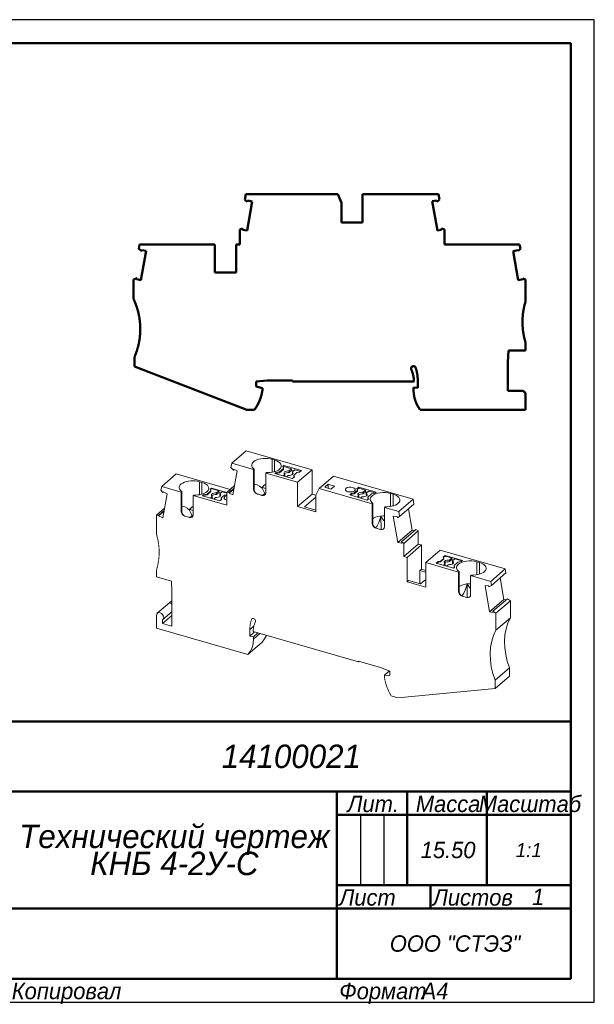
# Model space of a CAD drawing. Header units: millimetres. Extents: x 0 to 297, y 0 to 210.
# Tile 2 of 2: x 174 to 297, y 0 to 210. Entities that reach past the tile are written whole.
import ezdxf

# ---------------------------------------------------------------- set-up
doc = ezdxf.new("R2010")
doc.units = ezdxf.units.MM

# ---------------------------------------------------------------- blocks, each defined once
blk = doc.blocks.new('_FR1Страница_1')
at = {"color": 7, "lineweight": 25, "flags": 128}
for points in [[(297, 210), (0, 210)], [(297, 0), (297, 210)], [(247, 40), (247, 25)], [(252, 40), (252, 25)], [(242, 20), (292, 20)], [(0, 0), (297, 0)]]:
    blk.add_lwpolyline(points, dxfattribs=at)
at = {"color": 7, "lineweight": 50, "flags": 128}
for points in [[(20, 205), (292, 205)], [(292, 205), (292, 5)], [(107, 60), (292, 60)], [(172, 45), (292, 45)], [(242, 45), (242, 5)], [(257, 45), (257, 25)], [(274, 45), (274, 25)], [(242, 40), (292, 40)], [(242, 25), (292, 25)], [(262, 25), (262, 20)], [(172, 20), (292, 20)], [(292, 5), (20, 5)]]:
    blk.add_lwpolyline(points, dxfattribs=at)
at = {"color": 7}
for s, insert, char_height, width, attachment_point in [('\\pl0.5;{\\fT-FLEX Type A|b0|i1;\\l14100021 \\P}', (232, 52.5), 5, 122.5, 5), ('\\pl0.5;{\\fT-FLEX Type A|b0|i1;\\lМасштаб\\P}', (283, 44.125), 3.5, 19.75, 2), ('\\pl0.5;{\\fT-FLEX Type A|b0|i1;\\lЛит.\\P}', (249.5, 44.125), 3.5, 16.75, 2), ('\\pl0.5;{\\fT-FLEX Type A|b0|i1;\\lМасса\\P}', (265.5, 44.125), 3.5, 18.75, 2), ('\\pl0.5;{\\fT-FLEX Type A|b0|i1;\\l15.50\\P}', (265.5, 32.5), 3.5, 18.75, 5), ('{\\fT-FLEX Type A|b0|i1;\\l1:1\\P}', (283, 32.5), 3, 19.5, 5), ('\\pl0.5;{\\fT-FLEX Type A|b0|i1;\\l\\P}', (244.5, 32.5), 3.5, 6.75, 5), ('\\pl0.5;{\\fT-FLEX Type A|b0|i1;\\l\\P}', (249.5, 32.5), 3.5, 6.75, 5), ('\\pl0.5;{\\fT-FLEX Type A|b0|i1;\\l\\P}', (254.5, 32.5), 3.5, 6.75, 5), ('\\pl0.5;{\\fT-FLEX Type A|b0|i1;\\l\\H0.857143x;\\P}', (283, 32.5), 3.5, 19.75, 5), ('\\pl0.5;{\\fT-FLEX Type A|b0|i1;\\lЛист\\P}', (242, 24.125), 3.5, 11.75, 1), ('\\pl0.5;{\\fT-FLEX Type A|b0|i1;\\l\\H0.857143x;\\P}', (257, 24.125), 3.5, 11.75, 2), ('\\pl0.5;{\\fT-FLEX Type A|b0|i1;\\lЛистов\\P}', (262, 24.125), 3.5, 17.75, 1), ('{\\fT-FLEX Type A|b0|i1;\\l1\\P}', (285, 22.5), 3.5, 15.75, 5), ('\\pl0.5;{\\fT-FLEX Type A|b0|i1;\\l\\H0.857143x;\\P}', (285, 24.125), 3.5, 15.75, 2), ('{\\fT-FLEX Type A|b0|i1;\\l\\P}', (257, 22.5), 3.5, 11.75, 5), ('{\\fT-FLEX Type A|b0|i1;\\l}', (207, 20), 3, 71.5, 5), ('\\pl0.5;{\\fT-FLEX Type A|b0|i1;\\lООО "СТЭЗ"\\P}', (267, 12.5), 3.5, 51.75, 5), ('\\pl0.6;{\\fT-FLEX Type A|b0|i1;\\l \\P}', (207, 12.5), 3.5, 71.75, 5), ('\\pl0.5;{\\fT-FLEX Type A|b0|i1;\\lКопировал\\P}', (172, 4.125), 3.5, 23.566, 1), ('\\pl0.5;{\\fT-FLEX Type A|b0|i1;\\l\\P}', (193.816, 4.125), 3.5, 40.967, 1), ('\\pl0.5;{\\fT-FLEX Type A|b0|i1;\\lФормат\\P}', (242, 4.125), 3.5, 18.675, 1), ('\\pl0.5;{\\fT-FLEX Type A|b0|i1;\\l\\P}', (258.925, 4.125), 3.5, 9.825, 1), ('{\\fT-FLEX Type A|b0|i1;\\lA4\\P}', (262.962, 4.125), 3.5, 9.825, 2)]:
    blk.add_mtext(s, dxfattribs=dict(at, insert=insert, char_height=char_height, width=width, attachment_point=attachment_point))
at = {"color": 7, "insert": (207, 32.5), "char_height": 5, "width": 72.5, "attachment_point": 5, "line_spacing_factor": 0.692771}
blk.add_mtext('\\pl0.5;{\\fT-FLEX Type A|b0|i1;\\lТехнический чертеж\\PКНБ 4-2У-С\\P}', dxfattribs=at)
blk = doc.blocks.new('Страница_1')
at = {"color": 7, "lineweight": 50, "flags": 128}
for points in [[(222.319, 171.498), (222.528, 172.68)], [(222.528, 172.68), (242.197, 172.68)], [(242.197, 172.68), (242.979, 170.83)], [(247.479, 166.68), (247.479, 172.68)], [(247.479, 172.68), (263.724, 172.68)], [(263.724, 172.68), (263.92, 171.566)], [(222.831, 171.068), (222.319, 171.498)], [(222.786, 164.93), (223.884, 171.159)], [(222.878, 171.336), (222.831, 171.068)], [(223.884, 171.159), (222.878, 171.336)], [(242.979, 170.83), (242.979, 166.68)], [(263.28, 171.336), (262.371, 171.176)], [(262.371, 171.176), (263.47, 164.947)], [(263.327, 171.068), (263.28, 171.336)], [(263.92, 171.566), (263.327, 171.068)], [(242.979, 166.68), (247.479, 166.68)], [(221.279, 165.175), (221.827, 165.375)], [(221.279, 161.93), (221.279, 165.175)], [(221.827, 165.375), (221.78, 165.107)], [(221.78, 165.107), (222.786, 164.93)], [(263.47, 164.947), (264.378, 165.107)], [(264.331, 165.375), (264.979, 165.139)], [(264.378, 165.107), (264.331, 165.375)], [(264.979, 165.139), (264.979, 161.98)], [(199.662, 161.029), (199.83, 161.98)], [(200.288, 160.505), (199.662, 161.029)], [(199.83, 161.98), (215.879, 161.98)], [(200.11, 154.352), (201.208, 160.581)], [(200.328, 160.736), (200.288, 160.505)], [(201.208, 160.581), (200.328, 160.736)], [(215.879, 161.98), (215.879, 155.93)], [(220.479, 161.93), (221.279, 161.93)], [(220.479, 155.93), (220.479, 161.93)], [(264.979, 161.98), (281.028, 161.98)], [(280.68, 160.736), (279.655, 160.555)], [(279.655, 160.555), (280.753, 154.326)], [(280.701, 160.614), (280.68, 160.736)], [(281.196, 161.029), (280.701, 160.614)], [(281.028, 161.98), (281.196, 161.029)], [(215.879, 155.93), (220.479, 155.93)], [(198.529, 154.484), (199.274, 154.755)], [(198.529, 150.319), (198.529, 154.484)], [(199.274, 154.755), (199.23, 154.507)], [(199.23, 154.507), (200.11, 154.352)], [(280.753, 154.326), (281.778, 154.507)], [(281.778, 154.507), (281.745, 154.697)], [(281.745, 154.697), (282.329, 154.484)], [(282.329, 154.484), (282.329, 149.88)], [(278.627, 139.28), (278.529, 136.78)], [(282.329, 139.28), (278.627, 139.28)], [(282.329, 140.88), (282.329, 139.28)], [(198.729, 135.86), (198.729, 137.88)], [(222.738, 126.63), (198.729, 135.86)], [(278.529, 136.78), (278.529, 130.68)], [(227.065, 132.88), (224.729, 132.675)], [(224.729, 132.675), (224.729, 131.593)], [(232.479, 132.88), (227.065, 132.88)], [(232.479, 132.68), (232.479, 132.88)], [(258.473, 132.68), (232.479, 132.68)], [(259.273, 131.319), (259.273, 132.922)], [(224.729, 131.593), (226.079, 131.231)], [(226.079, 131.231), (226.079, 130.78)], [(258.373, 131.398), (259.273, 131.319)], [(258.373, 130.823), (258.373, 131.398)], [(278.529, 130.68), (281.429, 130.68)], [(282.329, 129.78), (282.329, 126.63)], [(224.384, 126.63), (222.738, 126.63)], [(282.329, 126.63), (259.768, 126.63)]]:
    blk.add_lwpolyline(points, dxfattribs=at)
at = {"color": 7, "linetype": 'Continuous', "lineweight": 50, "const_width": 0.5}
for points in [[(198.729, 137.88, 0.2171152), (198.529, 150.319, 0.2171152)], [(282.329, 149.88, 0.153536), (282.329, 140.88, 0.153536)], [(258.784, 135.69, 0.7528078), (257.86, 135.425, 0.7528078)], [(257.86, 135.425, 0.1005988), (257.9, 135.229, 0.1005988)], [(258.473, 132.68, 0.0902283), (257.9, 135.229, 0.0902283)], [(259.273, 132.922, 0.0853883), (258.795, 135.696, 0.0853883)], [(224.384, 126.63, 0.1196559), (226.079, 130.78, 0.1196559)], [(258.373, 130.823, 0.1619815), (259.768, 126.63, 0.1619815)], [(282.329, 129.78, 0.4142136), (281.429, 130.68, 0.4142136)]]:
    blk.add_lwpolyline(points, format="xyb", dxfattribs=at)
at = {"color": 7, "lineweight": 18, "flags": 128}
for points in [[(219.526, 115.171), (222.601, 117.834)], [(236.67, 113.773), (222.601, 117.834)], [(224.328, 113.935), (224.077, 114.146), (223.901, 114.376), (223.805, 114.617), (223.792, 114.862), (223.862, 115.106), (224.014, 115.34), (224.242, 115.557), (224.54, 115.753), (224.9, 115.92), (225.311, 116.054), (225.762, 116.152), (226.239, 116.211), (226.73, 116.228), (227.219, 116.204), (227.692, 116.138), (228.137, 116.034)], [(228.137, 113.255), (228.137, 116.034)], [(228.137, 116.034), (228.657, 115.884)], [(228.657, 115.884), (229.119, 115.718), (229.508, 115.511), (229.808, 115.269), (230.008, 115.003), (230.101, 114.723), (230.082, 114.439), (229.953, 114.162), (229.718, 113.903)], [(228.657, 113.376), (228.657, 115.884)], [(219.526, 115.171), (219.356, 114.256)], [(219.356, 114.256), (219.87, 113.676)], [(219.526, 115.171), (224.198, 113.822)], [(219.87, 113.676), (219.911, 113.896)], [(219.87, 113.676), (220.049, 113.832)], [(219.911, 113.896), (220.698, 113.53)], [(224.198, 113.822), (224.328, 113.935)], [(224.198, 113.822), (224.198, 109.622)], [(224.328, 109.337), (224.328, 113.935)], [(229.718, 113.903), (229.486, 113.732), (229.207, 113.578), (228.888, 113.446), (228.534, 113.339), (228.152, 113.257), (227.752, 113.204), (227.34, 113.18), (226.926, 113.185)], [(230.554, 114.077), (229.736, 113.368)], [(229.736, 113.152), (230.554, 113.86)], [(230.674, 114.681), (230.419, 114.46)], [(230.419, 114.46), (230.554, 114.077)], [(230.477, 114.294), (230.674, 114.464)], [(230.554, 113.86), (230.554, 114.077)], [(230.674, 114.681), (230.674, 114.464)], [(234.398, 113.606), (230.674, 114.681)], [(230.674, 114.464), (232.276, 114.002)], [(232.276, 114.002), (231.772, 113.565)], [(232.276, 113.655), (231.772, 113.219)], [(232.276, 113.655), (232.276, 114.002)], [(232.669, 113.542), (232.276, 113.655)], [(232.465, 113.365), (232.969, 113.802)], [(232.969, 113.802), (234.211, 113.444)], [(233.595, 111.11), (236.67, 113.773)], [(236.67, 108.577), (236.67, 113.773)], [(204.54, 110.231), (207.615, 112.894)], [(219.145, 109.565), (207.615, 112.894)], [(220.698, 113.53), (219.746, 108.411)], [(226.926, 113.185), (226.796, 113.072)], [(226.796, 108.872), (226.796, 113.072)], [(226.796, 113.072), (233.595, 111.11)], [(229.005, 113.235), (228.749, 113.014)], [(228.749, 113.014), (232.473, 111.939)], [(228.937, 112.96), (229.005, 113.019)], [(229.736, 113.368), (229.005, 113.235)], [(229.005, 113.235), (229.005, 113.019)], [(229.736, 113.152), (229.005, 113.019)], [(229.736, 113.152), (229.736, 113.368)], [(230.856, 112.771), (230.539, 112.497)], [(230.856, 112.771), (230.72, 112.899), (230.662, 113.04), (230.688, 113.184), (230.794, 113.318), (230.973, 113.432), (231.21, 113.515), (231.484, 113.56), (231.772, 113.565)], [(230.729, 112.89), (230.794, 112.972), (230.973, 113.085), (231.21, 113.168), (231.484, 113.214), (231.772, 113.219)], [(230.856, 112.771), (230.856, 112.425)], [(231.232, 112.297), (231.549, 112.571)], [(232.465, 113.365), (232.601, 113.238), (232.659, 113.096), (232.633, 112.953), (232.526, 112.818), (232.347, 112.705), (232.111, 112.622), (231.837, 112.576), (231.549, 112.571)], [(231.772, 113.565), (231.772, 113.219)], [(232.465, 113.365), (232.465, 113.019)], [(232.465, 113.019), (232.592, 112.9)], [(232.473, 111.939), (232.909, 112.316)], [(232.762, 112.589), (233.443, 113.179)], [(232.762, 112.373), (232.762, 112.589)], [(232.909, 112.316), (232.762, 112.589)], [(232.762, 112.373), (232.83, 112.247)], [(233.443, 113.179), (233.989, 113.252)], [(233.989, 113.252), (234.398, 113.606)], [(238.169, 109.789), (241.244, 112.452)], [(258.278, 107.535), (241.244, 112.452)], [(204.395, 109.449), (204.54, 110.231)], [(204.823, 108.966), (204.395, 109.449)], [(204.54, 110.231), (208.696, 109.031)], [(212.636, 111.242), (212.191, 111.347), (211.717, 111.412), (211.228, 111.437), (210.737, 111.419), (210.26, 111.361), (209.809, 111.263), (209.398, 111.128), (209.038, 110.961), (208.74, 110.766), (208.512, 110.548), (208.361, 110.314), (208.29, 110.071), (208.304, 109.825), (208.399, 109.584), (208.575, 109.355), (208.826, 109.143)], [(212.636, 111.242), (213.155, 111.092)], [(212.636, 108.464), (212.636, 111.242)], [(214.217, 109.112), (214.451, 109.371), (214.58, 109.647), (214.599, 109.932), (214.506, 110.212), (214.306, 110.478), (214.006, 110.719), (213.617, 110.927), (213.155, 111.092)], [(213.155, 108.585), (213.155, 111.092)], [(215.172, 109.889), (214.917, 109.668)], [(214.917, 109.538), (215.172, 109.76)], [(214.917, 109.668), (215.052, 109.285)], [(215.172, 109.889), (215.172, 109.76)], [(218.439, 108.946), (215.172, 109.889)], [(215.172, 109.76), (216.775, 109.297)], [(218.439, 108.954), (220.118, 110.408)], [(218.959, 108.777), (219.978, 109.659)], [(219, 108.997), (220.019, 109.879)], [(224.198, 109.622), (224.21, 109.518), (224.241, 109.44), (224.328, 109.337)], [(224.198, 109.622), (224.215, 109.462), (224.264, 109.3), (224.446, 108.996), (224.708, 108.754), (225.013, 108.607)], [(224.328, 110.592), (224.533, 110.674), (224.964, 110.603), (225.466, 110.323), (226.005, 109.858)], [(226.005, 110.008), (226.546, 110.553), (226.796, 110.72)], [(226.005, 110.008), (226.796, 109.78)], [(226.005, 109.858), (226.005, 110.008)], [(226.568, 108.72), (226.005, 109.858)], [(233.595, 111.11), (233.595, 105.914)], [(238.169, 109.789), (237.492, 108.383)], [(249.529, 106.51), (238.169, 109.789)], [(240.152, 110.689), (239.402, 110.04)], [(239.402, 110.04), (240.701, 109.665)], [(240.152, 110.689), (240.152, 109.823)], [(241.451, 110.314), (240.152, 110.689)], [(240.701, 109.665), (241.451, 110.314)], [(245.765, 109.3), (245.495, 109.146), (245.127, 109.055), (244.719, 109.042), (244.331, 109.108), (244.023, 109.243), (243.841, 109.426), (243.815, 109.631), (243.946, 109.825)], [(243.946, 109.825), (244.216, 109.979), (244.584, 110.069), (244.993, 110.083), (245.381, 110.017), (245.689, 109.882), (245.87, 109.698), (245.897, 109.494), (245.765, 109.3)], [(246.244, 109.714), (246.652, 110.068)], [(246.39, 109.441), (246.244, 109.714)], [(246.652, 109.852), (246.323, 109.567)], [(246.652, 110.068), (246.652, 109.852)], [(246.652, 110.068), (250.376, 108.993)], [(248.081, 109.439), (246.652, 109.852)], [(204.778, 103.534), (205.73, 108.654)], [(204.823, 108.966), (204.842, 109.067)], [(204.823, 108.966), (204.905, 109.037)], [(205.73, 108.654), (204.842, 109.067)], [(208.696, 109.031), (208.826, 109.143)], [(208.696, 104.917), (208.696, 109.031)], [(208.826, 109.143), (208.826, 104.632)], [(211.294, 108.281), (211.424, 108.393)], [(211.294, 108.281), (211.294, 104.167)], [(211.294, 108.281), (218.439, 106.218)], [(211.424, 108.393), (211.839, 108.388), (212.25, 108.413), (212.651, 108.466), (213.032, 108.547), (213.386, 108.655), (213.705, 108.787), (213.984, 108.94), (214.217, 109.112)], [(213.503, 108.444), (213.247, 108.222)], [(213.247, 108.222), (216.971, 107.147)], [(213.36, 108.19), (213.503, 108.314)], [(214.234, 108.577), (213.503, 108.444)], [(214.234, 108.447), (213.503, 108.314)], [(213.503, 108.444), (213.503, 108.314)], [(215.052, 109.285), (214.234, 108.577)], [(214.234, 108.447), (215.052, 109.155)], [(214.234, 108.447), (214.234, 108.577)], [(215.354, 108.067), (214.962, 107.727)], [(215.052, 109.155), (215.052, 109.285)], [(215.354, 108.067), (215.218, 108.194), (215.16, 108.335), (215.186, 108.479), (215.292, 108.613), (215.471, 108.727), (215.708, 108.81), (215.982, 108.856), (216.27, 108.86)], [(215.227, 108.185), (215.292, 108.267), (215.471, 108.38), (215.708, 108.463), (215.982, 108.509), (216.27, 108.514)], [(215.354, 107.72), (215.262, 107.641)], [(215.354, 108.067), (215.354, 107.72)], [(215.655, 107.527), (216.047, 107.867)], [(216.963, 108.66), (217.099, 108.533), (217.157, 108.391), (217.131, 108.248), (217.025, 108.113), (216.846, 108), (216.609, 107.917), (216.335, 107.871), (216.047, 107.867)], [(216.775, 109.297), (216.27, 108.86)], [(216.775, 108.951), (216.27, 108.514)], [(216.27, 108.86), (216.27, 108.514)], [(216.775, 108.951), (216.775, 109.297)], [(217.167, 108.837), (216.775, 108.951)], [(216.963, 108.66), (217.467, 109.097)], [(216.963, 108.66), (216.963, 108.314)], [(216.963, 108.314), (217.09, 108.195)], [(216.971, 107.147), (217.407, 107.525)], [(217.261, 107.798), (217.941, 108.387)], [(217.261, 107.668), (217.261, 107.798)], [(217.407, 107.525), (217.261, 107.798)], [(217.261, 107.668), (217.359, 107.483)], [(217.467, 109.097), (218.439, 108.817)], [(218.009, 108.046), (217.877, 107.852), (217.904, 107.647), (218.085, 107.464), (218.393, 107.329), (218.439, 107.321)], [(217.941, 108.387), (218.488, 108.46)], [(218.439, 108.239), (218.279, 108.2), (218.009, 108.046)], [(219, 108.997), (218.439, 108.954)], [(218.439, 108.954), (218.439, 106.218)], [(219, 108.997), (218.959, 108.777)], [(219.746, 108.411), (218.959, 108.777)], [(225.017, 108.613), (224.804, 108.727), (224.617, 108.897), (224.328, 109.337)], [(225.013, 108.607), (225.017, 108.613)], [(225.237, 108.543), (225.013, 108.607)], [(225.017, 108.613), (225.237, 108.543)], [(225.237, 108.543), (225.757, 108.393)], [(225.757, 108.393), (225.989, 108.333)], [(225.981, 108.328), (225.757, 108.393)], [(225.981, 108.328), (226.286, 108.299), (226.548, 108.389), (226.73, 108.588), (226.779, 108.722), (226.796, 108.872)], [(225.989, 108.333), (225.981, 108.328)], [(226.43, 108.348), (226.239, 108.312), (225.989, 108.333)], [(226.568, 108.72), (226.109, 108.323)], [(226.568, 108.72), (226.568, 108.393)], [(233.595, 105.914), (236.67, 108.577)], [(237.514, 107.958), (235.089, 105.858)], [(237.492, 108.339), (236.67, 108.577)], [(237.492, 104.789), (237.492, 108.383)], [(244.727, 108.401), (245.163, 108.779)], [(248.451, 107.326), (244.727, 108.401)], [(245.163, 108.562), (244.915, 108.347)], [(245.163, 108.779), (245.71, 108.852)], [(245.163, 108.779), (245.163, 108.562)], [(245.71, 108.635), (245.163, 108.562)], [(245.71, 108.852), (246.39, 109.441)], [(245.71, 108.635), (246.39, 109.225)], [(245.71, 108.635), (245.71, 108.852)], [(246.344, 107.935), (246.661, 108.209)], [(246.39, 109.225), (246.39, 109.441)], [(247.577, 109.003), (247.289, 108.998), (247.015, 108.952), (246.778, 108.869), (246.599, 108.756), (246.493, 108.622), (246.467, 108.478), (246.525, 108.336), (246.661, 108.209)], [(247.577, 108.656), (247.289, 108.652), (247.015, 108.606), (246.778, 108.523), (246.599, 108.409), (246.534, 108.327)], [(246.661, 108.209), (246.661, 107.863)], [(247.353, 108.009), (247.037, 107.735)], [(247.353, 108.009), (247.642, 108.014), (247.916, 108.059), (248.152, 108.143), (248.331, 108.256), (248.438, 108.39), (248.464, 108.534), (248.406, 108.675), (248.27, 108.803)], [(247.577, 109.003), (248.081, 109.439)], [(247.577, 108.656), (248.081, 109.093)], [(247.577, 109.003), (247.577, 108.656)], [(248.081, 109.439), (248.081, 109.093)], [(248.081, 109.093), (248.474, 108.98)], [(248.774, 109.239), (248.27, 108.803)], [(248.27, 108.803), (248.27, 108.456)], [(248.397, 108.338), (248.27, 108.456)], [(248.707, 107.548), (248.451, 107.326)], [(249.39, 108.639), (248.572, 107.931)], [(248.572, 107.931), (248.707, 107.548)], [(248.572, 107.714), (248.572, 107.931)], [(248.572, 107.714), (248.648, 107.497)], [(250.171, 108.836), (248.774, 109.239)], [(249.659, 106.622), (249.443, 106.799), (249.279, 106.99), (249.172, 107.19), (249.122, 107.395), (249.132, 107.603), (249.2, 107.807), (249.326, 108.004), (249.507, 108.191)], [(250.121, 108.772), (249.39, 108.639)], [(249.507, 108.191), (249.838, 108.422), (250.253, 108.616), (250.736, 108.766), (251.268, 108.866), (251.829, 108.913), (252.397, 108.903), (252.951, 108.839), (253.469, 108.721)], [(250.376, 108.993), (250.121, 108.772)], [(253.988, 108.571), (254.392, 108.431), (254.742, 108.258), (255.028, 108.059), (255.244, 107.838), (255.381, 107.602), (255.437, 107.358), (255.41, 107.112), (255.3, 106.873), (255.111, 106.646), (254.848, 106.439), (254.518, 106.256), (254.132, 106.104), (253.7, 105.987), (253.234, 105.908), (252.749, 105.869), (252.257, 105.872)], [(253.988, 108.571), (253.469, 108.721)], [(253.469, 105.948), (253.469, 108.721)], [(253.988, 106.065), (253.988, 108.571)], [(255.203, 104.872), (258.278, 107.535)], [(258.459, 106.459), (258.278, 107.535)], [(203.414, 104.065), (205.158, 105.575)], [(208.826, 105.887), (209.031, 105.969), (209.463, 105.898), (209.964, 105.618), (210.504, 105.153)], [(210.504, 105.303), (211.044, 105.848), (211.294, 106.015)], [(210.504, 105.303), (211.294, 105.075)], [(210.504, 105.153), (210.504, 105.303)], [(233.595, 105.914), (237.492, 104.789)], [(235.089, 105.858), (237.514, 105.158)], [(249.529, 106.51), (249.659, 106.622)], [(249.529, 106.51), (249.529, 102.31)], [(249.659, 106.622), (249.659, 102.025)], [(252.127, 105.76), (252.257, 105.872)], [(255.203, 104.872), (252.127, 105.76)], [(252.127, 101.56), (252.127, 105.76)], [(255.384, 103.796), (258.459, 106.459)], [(258.055, 100.888), (257.29, 105.447)], [(203.92, 104.103), (203.414, 104.065)], [(203.414, 104.065), (203.414, 100.077)], [(203.891, 103.947), (205.04, 104.942)], [(203.92, 104.103), (203.891, 103.947)], [(203.891, 103.947), (204.778, 103.534)], [(203.92, 104.103), (205.069, 105.098)], [(208.696, 104.917), (208.708, 104.813), (208.739, 104.735), (208.826, 104.632)], [(208.696, 104.917), (208.713, 104.757), (208.763, 104.595), (208.944, 104.291), (209.207, 104.049), (209.512, 103.903)], [(209.515, 103.908), (209.302, 104.022), (209.115, 104.192), (208.826, 104.632)], [(209.512, 103.903), (209.515, 103.908)], [(209.736, 103.838), (209.512, 103.903)], [(209.515, 103.908), (209.736, 103.838)], [(209.736, 103.838), (210.255, 103.688)], [(210.255, 103.688), (210.487, 103.628)], [(210.479, 103.623), (210.255, 103.688)], [(210.479, 103.623), (210.784, 103.594), (211.047, 103.684), (211.228, 103.884), (211.277, 104.017), (211.294, 104.167)], [(210.487, 103.628), (210.479, 103.623)], [(210.928, 103.643), (210.737, 103.607), (210.487, 103.628)], [(211.066, 104.015), (210.504, 105.153)], [(211.066, 104.015), (210.607, 103.618)], [(211.066, 104.015), (211.066, 103.688)], [(252.127, 103.928), (251.829, 103.933), (251.268, 103.887), (250.736, 103.786), (250.253, 103.636), (249.838, 103.442), (249.659, 103.317)], [(250.353, 101.502), (250.521, 101.693), (250.676, 101.946), (250.945, 102.538), (251.178, 103.17), (251.391, 103.816)], [(251.391, 103.816), (251.415, 101.012)], [(252.029, 102.973), (251.391, 103.816)], [(254.899, 103.796), (254.028, 103.894)], [(254.98, 98.225), (254.028, 103.894)], [(254.94, 103.552), (254.899, 103.796)], [(254.94, 103.552), (255.384, 103.796)], [(255.384, 103.796), (255.203, 104.872)], [(249.659, 102.025), (249.572, 102.127), (249.542, 102.205), (249.529, 102.31)], [(250.345, 101.295), (250.04, 101.441), (249.777, 101.683), (249.596, 101.988), (249.546, 102.15), (249.529, 102.31)], [(249.659, 102.025), (249.948, 101.585), (250.135, 101.414), (250.348, 101.301)], [(250.162, 101.4), (250.222, 101.416), (250.353, 101.502)], [(250.348, 101.301), (250.345, 101.295)], [(250.345, 101.295), (250.569, 101.23)], [(250.569, 101.23), (250.348, 101.301)], [(251.088, 101.08), (250.569, 101.23)], [(251.088, 101.08), (251.312, 101.016)], [(251.32, 101.02), (251.088, 101.08)], [(252.127, 101.56), (252.111, 101.41), (252.061, 101.276), (251.88, 101.077), (251.617, 100.986), (251.312, 101.016)], [(251.32, 101.02), (251.57, 101), (251.761, 101.036)], [(252.127, 102.877), (252.029, 102.973)], [(255.81, 98.371), (258.885, 101.034)], [(259.359, 100.724), (258.885, 101.034)], [(251.312, 101.016), (251.32, 101.02)], [(254.98, 98.225), (258.055, 100.888)], [(256.284, 98.061), (259.359, 100.724)], [(258.64, 100.822), (258.055, 100.888)], [(259.359, 97.913), (259.359, 100.724)], [(254.98, 98.225), (255.851, 98.127)], [(255.81, 98.371), (255.851, 98.127)], [(256.284, 98.061), (255.81, 98.371)], [(256.284, 95.25), (256.284, 98.061)], [(256.284, 95.25), (259.359, 97.913)], [(256.977, 95.05), (260.052, 97.713)], [(260.052, 97.713), (259.359, 97.913)], [(260.052, 92.517), (260.052, 97.713)], [(256.977, 95.05), (256.284, 95.25)], [(256.977, 95.05), (256.977, 89.854)], [(260.961, 93.943), (264.036, 96.606)], [(277.935, 92.594), (264.036, 96.606)], [(264.156, 94.26), (264.836, 94.85)], [(264.156, 94.13), (264.836, 94.72)], [(264.69, 95.123), (265.099, 95.477)], [(264.836, 94.85), (264.69, 95.123)], [(265.099, 95.347), (264.738, 95.034)], [(264.836, 94.72), (264.836, 94.85)], [(265.099, 95.477), (268.823, 94.402)], [(265.099, 95.477), (265.099, 95.347)], [(266.528, 94.935), (265.099, 95.347)], [(266.024, 94.498), (266.528, 94.935)], [(266.528, 94.935), (266.528, 94.588)], [(267.221, 94.735), (266.716, 94.298)], [(268.71, 94.304), (267.221, 94.735)], [(260.961, 93.943), (260.961, 88.704)], [(267.976, 91.918), (260.961, 93.943)], [(263.174, 93.81), (263.609, 94.187)], [(266.898, 92.735), (263.174, 93.81)], [(263.609, 94.057), (263.286, 93.777)], [(263.609, 94.187), (264.156, 94.26)], [(263.609, 94.187), (263.609, 94.057)], [(264.156, 94.13), (263.609, 94.057)], [(264.156, 94.13), (264.156, 94.26)], [(264.715, 93.365), (265.107, 93.704)], [(266.024, 94.498), (265.735, 94.493), (265.461, 94.447), (265.225, 94.364), (265.046, 94.251), (264.939, 94.117), (264.913, 93.973), (264.971, 93.831), (265.107, 93.704)], [(266.024, 94.151), (265.735, 94.147), (265.461, 94.101), (265.225, 94.018), (265.046, 93.905), (264.98, 93.823)], [(265.015, 93.278), (265.107, 93.358)], [(265.107, 93.704), (265.107, 93.358)], [(265.8, 93.504), (265.408, 93.165)], [(265.8, 93.504), (266.088, 93.509), (266.362, 93.555), (266.599, 93.638), (266.778, 93.751), (266.884, 93.885), (266.91, 94.029), (266.852, 94.17), (266.716, 94.298)], [(266.024, 94.151), (266.528, 94.588)], [(266.024, 94.498), (266.024, 94.151)], [(266.528, 94.588), (266.921, 94.475)], [(266.716, 94.298), (266.716, 93.951)], [(266.843, 93.833), (266.716, 93.951)], [(267.153, 92.956), (266.898, 92.735)], [(267.836, 94.048), (267.018, 93.339)], [(267.018, 93.339), (267.153, 92.956)], [(267.018, 93.209), (267.018, 93.339)], [(267.018, 93.209), (267.118, 92.926)], [(268.106, 92.031), (267.889, 92.208), (267.726, 92.398), (267.618, 92.598), (267.568, 92.804), (267.578, 93.011), (267.646, 93.215), (267.772, 93.413), (267.954, 93.599)], [(268.567, 94.181), (267.836, 94.048)], [(267.954, 93.599), (268.285, 93.83), (268.7, 94.025), (269.182, 94.175), (269.714, 94.275), (270.275, 94.321), (270.844, 94.312), (271.397, 94.247), (271.915, 94.13)], [(268.823, 94.402), (268.567, 94.181)], [(272.435, 93.98), (272.838, 93.839), (273.188, 93.667), (273.475, 93.467), (273.69, 93.246), (273.828, 93.01), (273.883, 92.766), (273.856, 92.521), (273.746, 92.281), (273.557, 92.055), (273.294, 91.847), (272.964, 91.665), (272.578, 91.513), (272.146, 91.396), (271.681, 91.317), (271.195, 91.278), (270.704, 91.281)], [(271.915, 91.356), (271.915, 94.13)], [(272.435, 93.98), (271.915, 94.13)], [(272.435, 91.474), (272.435, 93.98)], [(203.414, 92.283), (203.414, 90.897)], [(206.619, 89.972), (203.414, 90.897)], [(259.727, 92.236), (260.052, 92.517)], [(259.727, 92.236), (259.727, 89.435)], [(260.961, 91.879), (259.727, 92.236)], [(260.961, 92.255), (260.052, 92.517)], [(268.106, 92.031), (267.976, 91.918)], [(267.976, 87.805), (267.976, 91.918)], [(268.106, 92.031), (268.106, 87.52)], [(270.574, 91.168), (270.704, 91.281)], [(270.574, 91.168), (274.86, 89.931)], [(270.574, 91.168), (270.574, 87.055)], [(274.86, 89.931), (277.935, 92.594)], [(275.005, 89.066), (278.08, 91.729)], [(277.693, 86.058), (276.911, 90.717)], [(278.08, 91.729), (277.935, 92.594)], [(206.704, 87.782), (206.619, 89.972)], [(256.977, 89.854), (257.302, 90.135)], [(260.961, 88.704), (256.977, 89.854)], [(257.302, 90.135), (259.857, 89.398)], [(259.857, 89.398), (260.961, 90.354)], [(270.574, 89.423), (270.275, 89.428), (269.714, 89.382), (269.182, 89.282), (268.7, 89.131), (268.285, 88.937), (268.106, 88.812)], [(268.799, 86.997), (268.967, 87.188), (269.122, 87.441), (269.391, 88.033), (269.624, 88.665), (269.837, 89.311)], [(270.476, 88.468), (269.837, 89.311)], [(269.837, 89.311), (269.861, 86.508)], [(270.574, 88.372), (270.476, 88.468)], [(274.428, 88.979), (273.667, 89.064)], [(274.618, 83.395), (273.667, 89.064)], [(274.464, 88.768), (274.428, 88.979)], [(274.464, 88.768), (275.005, 89.066)], [(275.005, 89.066), (274.86, 89.931)], [(206.704, 80.334), (206.704, 87.782)], [(268.106, 87.52), (268.018, 87.623), (267.988, 87.701), (267.976, 87.805)], [(268.791, 86.79), (268.486, 86.937), (268.224, 87.179), (268.042, 87.483), (267.993, 87.645), (267.976, 87.805)], [(268.106, 87.52), (268.394, 87.08), (268.581, 86.91), (268.795, 86.796)], [(268.608, 86.895), (268.669, 86.912), (268.799, 86.997)], [(268.795, 86.796), (268.791, 86.79)], [(268.791, 86.79), (269.015, 86.725)], [(269.015, 86.725), (268.795, 86.796)], [(269.535, 86.575), (269.015, 86.725)], [(269.767, 86.515), (269.535, 86.575)], [(269.535, 86.575), (269.759, 86.511)], [(270.574, 87.055), (270.557, 86.905), (270.508, 86.771), (270.326, 86.572), (270.064, 86.481), (269.759, 86.511)], [(269.759, 86.511), (269.767, 86.515)], [(269.767, 86.515), (270.017, 86.495), (270.208, 86.531)], [(206.679, 85.788), (203.604, 83.125)], [(206.704, 85.399), (206.468, 85.195)], [(206.704, 85.079), (206.468, 85.195)], [(206.704, 85.126), (206.468, 85.195)], [(274.618, 83.395), (277.693, 86.058)], [(275.342, 83.536), (278.417, 86.199)], [(275.986, 83.115), (279.061, 85.778)], [(278.19, 86.002), (277.693, 86.058)], [(279.061, 85.778), (278.417, 86.199)], [(279.061, 82.17), (279.061, 85.778)], [(204.972, 82.22), (204.913, 82.535), (204.744, 82.837), (204.491, 83.079), (204.193, 83.224), (203.895, 83.251), (203.642, 83.155), (203.473, 82.951), (203.414, 82.67)], [(203.414, 79.942), (203.414, 82.67)], [(204.713, 80.909), (206.704, 82.634)], [(204.713, 81.714), (204.822, 81.804), (204.904, 81.921), (204.955, 82.062), (204.972, 82.22)], [(204.782, 81.765), (206.704, 83.429)], [(274.618, 83.395), (275.38, 83.31)], [(275.986, 83.115), (275.342, 83.536)], [(275.342, 83.536), (275.38, 83.31)], [(275.986, 79.507), (275.986, 83.115)], [(275.986, 79.507), (279.061, 82.17)], [(279.061, 82.17), (278.534, 81.039), (278.146, 79.818), (277.902, 78.522), (277.805, 77.165), (277.857, 75.763), (278.057, 74.332), (278.402, 72.888), (278.888, 71.448)], [(204.713, 81.714), (204.713, 80.909)], [(204.713, 80.909), (206.704, 80.334)], [(223.381, 79.627), (224.254, 80.384)], [(224.604, 81.441), (224.582, 81.585), (224.517, 81.727), (224.417, 81.852), (224.291, 81.948), (224.153, 82.004), (224.016, 82.015), (223.896, 81.98), (223.848, 81.939)], [(222.952, 74.302), (203.414, 79.942)], [(223.381, 78.239), (223.381, 79.627)], [(224.402, 79.123), (223.381, 78.239)], [(224.161, 78.082), (223.381, 78.239)], [(246.585, 72.719), (224.074, 79.217)], [(225.122, 78.915), (224.161, 78.082)], [(224.161, 77.584), (225.553, 78.79)], [(224.161, 77.584), (224.161, 78.082)], [(226.027, 76.965), (226.546, 77.638), (226.913, 78.398)], [(275.986, 79.507), (275.459, 78.376), (275.071, 77.155), (274.827, 75.859), (274.73, 74.502), (274.782, 73.1), (274.982, 71.669), (275.327, 70.225), (275.813, 68.785)], [(222.952, 74.302), (223.471, 74.975), (223.851, 75.76), (224.083, 76.638), (224.161, 77.584)], [(226.027, 76.965), (222.952, 74.302)], [(251.274, 71.539), (246.585, 72.892)], [(246.585, 72.719), (246.585, 72.892)], [(246.585, 72.719), (246.735, 72.849)], [(253.297, 70.778), (251.274, 71.539)], [(252.127, 69.865), (253.217, 70.808)], [(252.127, 69.473), (252.127, 69.865)], [(252.127, 69.865), (253.297, 69.84)], [(253.297, 69.84), (253.297, 70.778)], [(275.813, 68.785), (278.888, 71.448)], [(275.813, 67.036), (278.888, 69.699)], [(278.888, 69.699), (278.888, 71.448)], [(275.813, 67.036), (275.813, 68.785)], [(255.021, 65.044), (253.595, 65.456)], [(255.021, 65.044), (275.813, 67.036)]]:
    blk.add_lwpolyline(points, dxfattribs=at)
at = {"color": 7, "linetype": 'Continuous', "lineweight": 18, "const_width": 0.18}
for points in [[(203.414, 92.283, 0.1533379), (203.414, 100.077, 0.1533379)], [(223.794, 81.91, 0.0942176), (223.381, 79.627, 0.0942176)], [(224.57, 81.282, 0.1024428), (224.074, 79.217, 0.1024428)], [(224.57, 81.282, 0.1130433), (224.604, 81.441, 0.1130433)], [(252.127, 69.473, 0.0985881), (253.595, 65.456, 0.0985881)]]:
    blk.add_lwpolyline(points, format="xyb", dxfattribs=at)
blk.add_blockref('_FR1Страница_1', (0, 0))

msp = doc.modelspace()

# ---------------------------------------------------------------- block references
msp.add_blockref('Страница_1', (0, 0))

doc.saveas('drawing.dxf')
